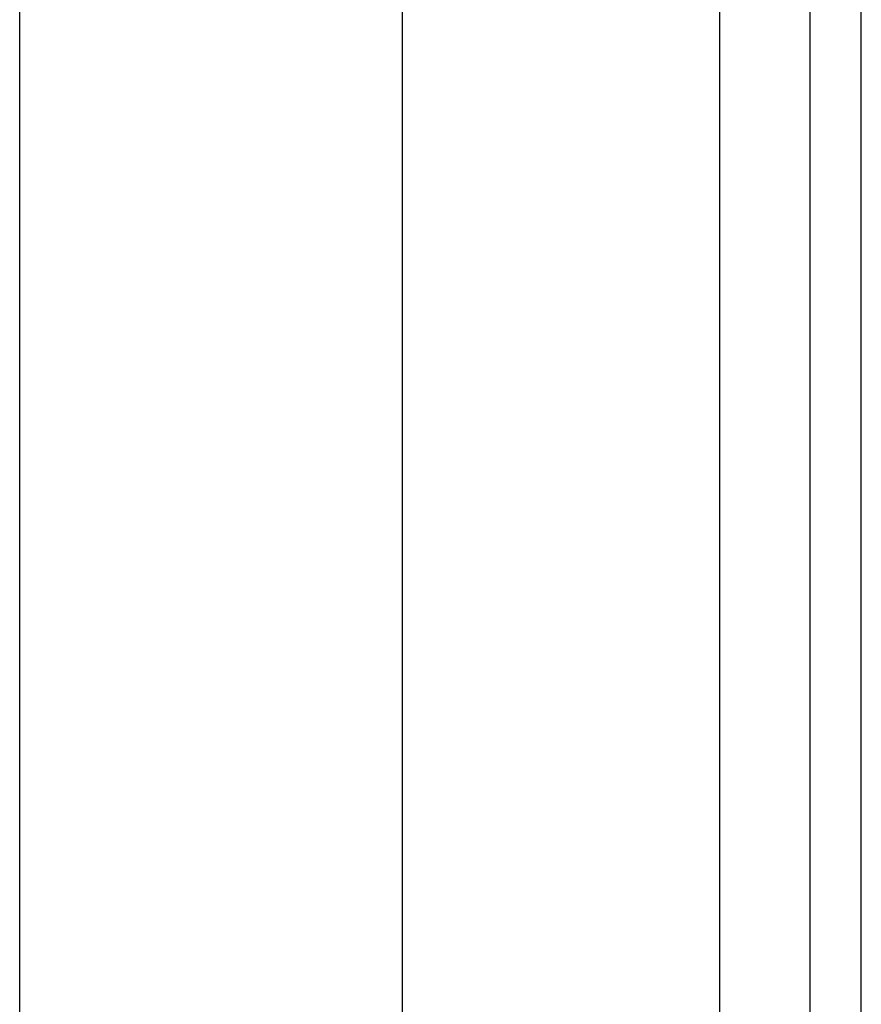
# Model space of a CAD drawing. Header units: inches. Extents: x 4 to 120, y 7 to 65.
# Tile 107 of 149: x 26.946 to 27.812, y 39.634 to 40.648. Entities that reach past the tile are written whole.
import ezdxf

# ---------------------------------------------------------------- set-up
doc = ezdxf.new("R2010")
doc.units = ezdxf.units.IN
doc.header["$MEASUREMENT"] = 0
doc.layers.add('Visible Edges(ANSI)', color=7, linetype='Continuous', lineweight=25)
doc.layers.add('Visible Tangent Edges(ANSI)', color=7, linetype='Continuous', lineweight=25)

msp = doc.modelspace()

# ---------------------------------------------------------------- linework, layer by layer
at = {"layer": 'Visible Edges(ANSI)'}
for p, q in [((26.9459, 23.4554), (26.9459, 43.8885)), ((27.3396, 43.0734), (27.3396, 24.2704)), ((27.759, 42.7304), (27.759, 24.6134)), ((27.812, 24.6134), (27.812, 42.7304))]:
    msp.add_line(p, q, dxfattribs=at)
at = {"layer": 'Visible Tangent Edges(ANSI)'}
msp.add_line((27.666, 42.8018), (27.666, 24.5421), dxfattribs=at)

doc.saveas('drawing.dxf')
